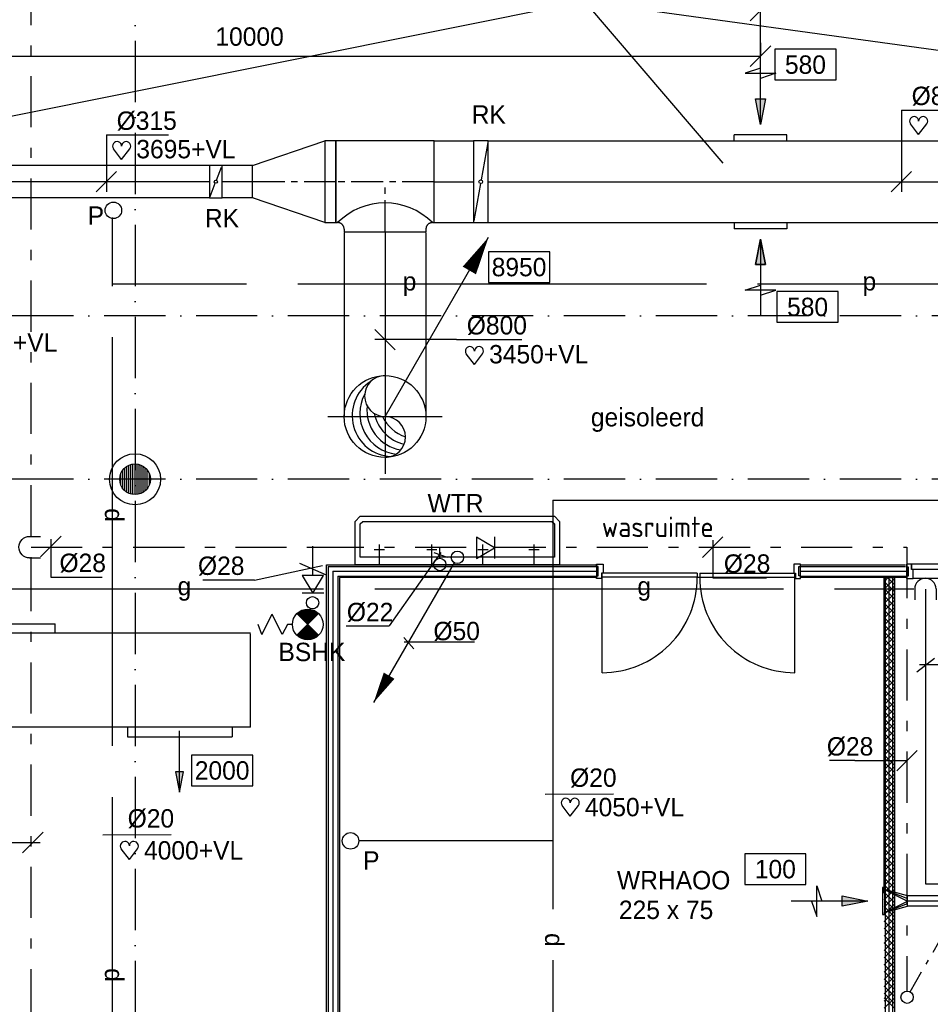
# Model space of a CAD drawing. Extents: x -866131 to -691536, y 173952 to 258052.
# Tile 67 of 160: x -810331 to -801420, y 236885 to 246518. Entities that reach past the tile are written whole.
import ezdxf
from ezdxf.enums import TextEntityAlignment as Align

# ---------------------------------------------------------------- set-up
doc = ezdxf.new("R2010")
doc.units = 0
doc.header["$LTSCALE"] = 100
for name, pattern in [('2322000', [45, 40, -5]), ('2322109', [10, 5, -2, 1, -2]), ('2322134', [45, 40, -5]), ('CENTER2', [11.25, 7.5, -1.25, 1.25, -1.25]), ('CENTER4', [5, 3.125, -0.625, 0.625, -0.625]), ('DASHDOT', [9, 6, -1.5, 0, -1.5]), ('LURETOUR', [6, 4, -2])]:
    doc.linetypes.add(name, pattern=pattern)
doc.layers.get('0').update_dxf_attribs({"linetype": 'CONTINUOUS'})
doc.layers.get('DEFPOINTS').update_dxf_attribs({"linetype": 'CONTINUOUS'})
for name, color, linetype in [('AL$1----_ALGEMEEN', 7, 'CONTINUOUS'), ('AL$1----_MAATVOERING', 7, 'CONTINUOUS'), ('AL$7----_STRAMIEN', 1, 'DASHDOT'), ('AL$8----_HULPKOLOM', 2, 'CONTINUOUS'), ('AL22----_BINNENWAND', 7, 'CONTINUOUS'), ('AL28----_KONSTRUKTIE', 3, 'CONTINUOUS'), ('AL32----_BINNENKOZ', 7, 'CONTINUOUS'), ('AL32----_DRAAIRICHTING', 1, 'CONTINUOUS'), ('AL74----_INRSANITAIR', 7, 'CONTINUOUS'), ('ALL-----_REFLIJNEN', 8, 'CONTINUOUS'), ('ALXAA---_GEWBETON', 12, 'CONTINUOUS'), ('BOUW', 8, 'CONTINUOUS'), ('WL$1----', 4, 'CONTINUOUS'), ('WL524---', 4, 'CONTINUOUS'), ('WL531---', 4, 'CONTINUOUS'), ('WL541---', 4, 'CONTINUOUS'), ('WL570---', 3, 'CONTINUOUS'), ('WL570---_HARTLIJN', 7, 'CONTINUOUS'), ('WL570---_RETOUR', 3, 'CONTINUOUS'), ('WL570---_TOEVOER', 3, 'CONTINUOUS'), ('WM$1----', 1, 'CONTINUOUS'), ('WM531---', 1, 'CONTINUOUS'), ('WM541---', 1, 'CONTINUOUS'), ('WM561---', 1, 'CONTINUOUS'), ('WM570---', 1, 'CONTINUOUS')]:
    doc.layers.add(name, color=color, linetype=linetype)
doc.styles.add('BURO-018', font='BUROFONT.shx', dxfattribs={"height": 180})
doc.styles.get("Standard").update_dxf_attribs({"font": 'ISOCP'})
doc.dimstyles.new('STABICAD', dxfattribs={"dimscale": 100, "dimtxt": 1.8, "dimasz": 0, "dimexe": 0, "dimexo": 2.5, "dimgap": 1.5, "dimtad": 0, "dimzin": 0, "dimtxsty": 'BURO-018', "dimtsz": 1, "dimcen": -3, "dimazin": 3, "dimtfac": 1, "dimtofl": 0, "dimtmove": 0, "dimatfit": 3, "dimtvp": 1.055556, "dimtolj": 1, "dimtzin": 0})

# ---------------------------------------------------------------- blocks, each defined once
blk = doc.blocks.new('LDV2121')
at = {"color": 0, "linetype": 'CONTINUOUS'}
blk.add_line((-0.25, -0.433), (-6.75, -11.691), dxfattribs=at)
blk.add_lwpolyline([(-6.75, -11.691, 0, 1, 0), (-5.5, -9.526, 1, 1, 0)], format="xyseb", dxfattribs=at)
blk.add_circle((0, 0), 0.5, dxfattribs=at)
blk = doc.blocks.new('LDV1109')
at = {"color": 0, "linetype": 'CONTINUOUS'}
for p, q in [((5.875, 10.176), (6.75, 11.691)), ((5.312, 9.202), (5.5, 9.526)), ((4, 6.928), (4.937, 8.552)), ((3.437, 5.954), (3.625, 6.279)), ((2.125, 3.681), (3.062, 5.304)), ((1.562, 2.706), (1.75, 3.031)), ((0.25, 0.433), (1.187, 2.057))]:
    blk.add_line(p, q, dxfattribs=at)
blk.add_lwpolyline([(6.75, 11.691, 0, 1, 0), (5.5, 9.526, 1, 1, 0)], format="xyseb", dxfattribs=at)
blk.add_circle((0, 0), 0.5, dxfattribs=at)
blk = doc.blocks.new('LU-PIJL7')
at = {"color": 0, "linetype": 'CONTINUOUS'}
for p, q in [((0, 0), (-15, 0)), ((-5, -1), (-5, 1)), ((-5, 1), (0, 0)), ((0, 0), (-5, -1))]:
    blk.add_line(p, q, dxfattribs=at)
blk.add_solid([(-5, 1), (-5, -1), (0, 0)], dxfattribs=at)
blk = doc.blocks.new('LU-ORND')
at = {"color": 0, "linetype": 'CONTINUOUS'}
for p, q in [((-3, 1.5), (-3, -1.5)), ((3, 1.5), (-3, 1.5)), ((3, -1.5), (3, 1.5)), ((-3, -1.5), (3, -1.5))]:
    blk.add_line(p, q, dxfattribs=at)
blk = doc.blocks.new('LU-1D-K-13B')
at = {"color": 0, "linetype": 'CONTINUOUS'}
for p, q in [((-0.5, 157.5), (0.5, 157.5)), ((-0.5, -157.5), (0.5, -157.5))]:
    blk.add_line(p, q, dxfattribs=at)
at = {"layer": 'WL570---_HARTLIJN', "linetype": 'CENTER2'}
blk.add_line((-0.5, 0), (0.5, 0), dxfattribs=at)
blk = doc.blocks.new('LU-PIJL6')
at = {"color": 0, "linetype": 'CONTINUOUS'}
for p, q in [((-5, -1.5), (-5, 1.5)), ((-5, 1.5), (-4.5, 0)), ((0, 0), (-7.5, 0)), ((-5.5, 0), (-5, -1.5)), ((-2.5, -0.5), (-2.5, 0.5)), ((-2.5, 0.5), (0, 0)), ((0, 0), (-2.5, -0.5))]:
    blk.add_line(p, q, dxfattribs=at)
blk.add_solid([(-2.5, 0.5), (-2.5, -0.5), (0, 0)], dxfattribs=at)
blk = doc.blocks.new('LU-1D-K-320')
at = {"color": 0, "linetype": 'CONTINUOUS'}
for p, q in [((-0.5, 400), (0.5, 400)), ((-0.5, -400), (0.5, -400))]:
    blk.add_line(p, q, dxfattribs=at)
at = {"layer": 'WL570---_HARTLIJN', "linetype": 'CENTER2'}
blk.add_line((-0.5, 0), (0.5, 0), dxfattribs=at)
blk = doc.blocks.new('LU-2D-VR-E164E1')
at = {"color": 0, "linetype": 'CONTINUOUS'}
for p, q in [((0, 112.5), (0, -112.5)), ((225, 50), (0, 112.5)), ((0, 112.5), (225, 25)), ((0, 112.5), (225, 0)), ((0, -112.5), (225, 0)), ((225, -50), (225, 50)), ((0, -112.5), (225, -25)), ((0, -112.5), (225, -50))]:
    blk.add_line(p, q, dxfattribs=at)
blk = doc.blocks.new('*U127', base_point=(33684.2, 70980.8))
at = {"layer": 'WM570---', "linetype": 'CONTINUOUS'}
for p, q in [((33684.2, 71680.8), (33684.2, 70880.8)), ((33684.2, 71680.8), (34324.2, 71680.8)), ((33584.5, 70881.1), (33783.9, 71080.5))]:
    blk.add_line(p, q, dxfattribs=at)
at = {"layer": 'WM570---', "linetype": 'CONTINUOUS', "style": 'BURO-018'}
blk.add_text('%%c800', height=180, dxfattribs=at).set_placement((33784.2, 71730.8))
blk = doc.blocks.new('*U128', base_point=(28134, 69208.2))
at = {"layer": 'WM570---', "linetype": 'CONTINUOUS'}
for p, q in [((28034.3, 69307.9), (28233.7, 69108.5)), ((28834, 69208.2), (28034, 69208.2)), ((28834, 69208.2), (29473.9, 69208.2))]:
    blk.add_line(p, q, dxfattribs=at)
at = {"layer": 'WM570---', "linetype": 'CONTINUOUS', "style": 'BURO-018'}
blk.add_text('%%c800', height=180, dxfattribs=at).set_placement((28934, 69258.2))
blk = doc.blocks.new('*U129', base_point=(24602.2, 70980.8))
at = {"layer": 'WM570---', "linetype": 'CONTINUOUS'}
for p, q in [((24602.2, 71438.3), (24602.2, 70880.8)), ((24602.2, 71438.3), (25208.7, 71438.3)), ((24502.5, 70881.1), (24702, 71080.5))]:
    blk.add_line(p, q, dxfattribs=at)
at = {"layer": 'WM570---', "linetype": 'CONTINUOUS', "style": 'BURO-018'}
blk.add_text('%%c315', height=180, dxfattribs=at).set_placement((24702.2, 71488.3))
blk = doc.blocks.new('LU-1-KI2')
at = {"color": 0, "linetype": 'CONTINUOUS'}
blk.add_circle((0, 0), 0.5, dxfattribs=at)
for centre, start, end in [((0.098, 0.01), 122.9221, 266.9628), ((0.191, 0.038), 151.6522, 263.7819), ((0.278, 0.084), 174.6069, 260.2716), ((0.354, 0.146), 192.3501, 256.1233), ((0.416, 0.222), 206.1028, 250.6419)]:
    blk.add_arc(centre, 0.5, start, end, dxfattribs=at)
at = {"layer": 'WL570---_HARTLIJN', "linetype": 'CENTER4'}
for p, q in [((0, 0.7), (0, -0.7)), ((-0.7, 0), (0.7, 0))]:
    blk.add_line(p, q, dxfattribs=at)
at = {"layer": 'WL570---_HARTLIJN', "color": 0, "linetype": 'CONTINUOUS'}
for centre, start, end in [((0, 0.25), 90, 270), ((0, -0.25), 270, 90)]:
    blk.add_arc(centre, 0.25, start, end, dxfattribs=at)
blk = doc.blocks.new('LU-1D-T-5A-3203205-Q2')
at = {"color": 0, "linetype": 'CONTINUOUS'}
for p, q in [((-400, 464), (-400, 493.1)), ((-400, 493.1), (400, 493.1)), ((400, 464), (400, 493.1)), ((-464, 400), (-480.1, 400)), ((-480.1, 400), (-480.1, -400)), ((480.1, 400), (464, 400)), ((480.1, -400), (480.1, 400)), ((-480.1, -400), (480.1, -400))]:
    blk.add_line(p, q, dxfattribs=at)
at = {"color": 0, "linetype": 'CONTINUOUS', "flags": 128}
for points in [[(-464, 400, 0.02182), (-457, 400.3, 0.037214), (-452.9, 401, 0.006436), (-444.5, 403.1, 0.02182), (-442.1, 403.9, 0.02182), (-437, 406, 0.02182), (-432, 408.6, 0.02182), (-427.3, 411.6, 0.02182), (-422.9, 415, 0.02182), (-418.7, 418.7, 0.02182), (-415, 422.9, 0.02182), (-411.6, 427.3, 0.02182), (-408.6, 432, 0.02182), (-406, 437, 0.02182), (-403.9, 442.1, 0.02182), (-403.1, 444.5, 0.006436), (-401, 452.9, 0.037214), (-400.3, 457, 0.02182), (-400, 464)], [(400, 464, 0.02182), (400.3, 457, 0.037214), (401, 452.9, 0.006436), (403.1, 444.5, 0.02182), (403.9, 442.1, 0.02182), (406, 437, 0.02182), (408.6, 432, 0.02182), (411.6, 427.3, 0.02182), (415, 422.9, 0.02182), (418.7, 418.7, 0.02182), (422.9, 415, 0.02182), (427.3, 411.6, 0.02182), (432, 408.6, 0.02182), (437, 406, 0.02182), (442.1, 403.9, 0.02182), (444.5, 403.1, 0.006436), (452.9, 401, 0.037214), (457, 400.3, 0.02182), (464, 400)]]:
    blk.add_lwpolyline(points, format="xyb", dxfattribs=at)
at = {"color": 0, "linetype": 'CONTINUOUS'}
blk.add_arc((0, 864), 656.2, 225, 315, dxfattribs=at)
at = {"layer": 'WL570---_HARTLIJN', "linetype": 'CENTER4'}
for p, q in [((0, 493.1), (0, 0)), ((-480.1, 0), (480.1, 0))]:
    blk.add_line(p, q, dxfattribs=at)
blk = doc.blocks.new('LU-1D-VCH-32013B2C36E')
at = {"color": 0, "linetype": 'CONTINUOUS'}
for p, q in [((110, 400), (0, 400)), ((0, 400), (0, -400)), ((110, 400), (817.3107, 157.5)), ((110, -400), (110, 400)), ((817.3107, 157.5), (817.3107, -157.5)), ((817.3107, -157.5), (110, -400)), ((0, -400), (110, -400))]:
    blk.add_line(p, q, dxfattribs=at)
at = {"layer": 'WL570---_HARTLIJN', "linetype": 'CENTER4'}
blk.add_line((0, 0), (817.3107, 0), dxfattribs=at)
blk = doc.blocks.new('HART')
at = {"color": 1}
for q in [(-28.1, 39.5), (51.4, 39.5)]:
    blk.add_line((11.6, -12.9), q, dxfattribs=at)
for centre, start, end in [((-10.5, 52.8), 0, 217.1867), ((33.8, 52.8), 322.8133, 180)]:
    blk.add_arc(centre, 22.1, start, end, dxfattribs=at)
blk = doc.blocks.new('LU-PIJL1')
at = {"color": 0, "linetype": 'CONTINUOUS'}
blk.add_line((0, 0), (10.125, 17.537), dxfattribs=at)
blk.add_lwpolyline([(10.125, 17.537, 0, 1.5, 0), (8.25, 14.289, 1.5, 1.5, 0)], format="xyseb", dxfattribs=at)
blk = doc.blocks.new('3048311')
at = {"color": 0, "linetype": 'CONTINUOUS'}
for p, q in [((-2.5, 1.5), (0, 0)), ((-2.5, -1.5), (-2.5, 1.5)), ((0, -1.5), (0, 1.5)), ((0, 0), (-2.5, -1.5))]:
    blk.add_line(p, q, dxfattribs=at)
at = {"color": 0, "linetype": 'CONTINUOUS', "style": 'BURO-018', "flags": 1}
blk.add_attdef('CV_MATCODE', (0, 0), '', height=1.8, dxfattribs=at)
blk = doc.blocks.new('LU-1D-KL1-32090')
at = {"color": 0, "linetype": 'CONTINUOUS'}
for p, q in [((-72, 400), (-72, -400)), ((72, 400), (-72, 400)), ((72, -400), (72, 400)), ((68.8, 382.3), (3.2, 17.7)), ((-3.2, -17.7), (-68.8, -382.3)), ((-72, -400), (72, -400))]:
    blk.add_line(p, q, dxfattribs=at)
blk.add_circle((0, 0), 18, dxfattribs=at)
blk = doc.blocks.new('LU-1D-KL1-13B7A')
at = {"color": 0, "linetype": 'CONTINUOUS'}
for p, q in [((-61, 157.5), (-61, -157.5)), ((61, 157.5), (-61, 157.5)), ((55.5, 143.3), (5.5, 14.2)), ((61, -157.5), (61, 157.5)), ((-5.5, -14.2), (-55.5, -143.3)), ((-61, -157.5), (61, -157.5))]:
    blk.add_line(p, q, dxfattribs=at)
blk.add_circle((0, 0), 15.2, dxfattribs=at)
blk = doc.blocks.new('LU-1D-K-64')
at = {"color": 0, "linetype": 'CONTINUOUS'}
for p, q in [((-0.5, 50), (0.5, 50)), ((-0.5, -50), (0.5, -50))]:
    blk.add_line(p, q, dxfattribs=at)
at = {"layer": 'WL570---_HARTLIJN', "linetype": 'CENTER2'}
blk.add_line((-0.5, 0), (0.5, 0), dxfattribs=at)
blk = doc.blocks.new('*D336')
at = {"color": 0, "linetype": 'BYBLOCK'}
for p, q in [((29912.4, 72297.2), (30112.4, 72497.2)), ((39912.4, 72297.2), (40112.4, 72497.2)), ((30012.4, 71630.8), (30012.4, 72397.2)), ((30012.4, 72397.2), (40012.4, 72397.2)), ((40012.4, 71468.1), (40012.4, 72397.2))]:
    blk.add_line(p, q, dxfattribs=at)
at = {"layer": 'DEFPOINTS', "color": 0, "linetype": 'BYBLOCK'}
for p in [(40012.4, 72397.2), (30012.4, 71380.8), (40012.4, 71218.1)]:
    blk.add_point(p, dxfattribs=at)
at = {"color": 0, "linetype": 'BYBLOCK', "insert": (35012.4, 72587.3), "char_height": 180, "attachment_point": 5, "style": 'BURO-018'}
blk.add_mtext('\\A1;10000', dxfattribs=at)
blk = doc.blocks.new('*D337')
at = {"color": 0, "linetype": 'BYBLOCK'}
for p, q in [((-813181.4, 246061.4), (-812981.4, 246261.4)), ((-803181.4, 246061.4), (-802981.4, 246261.4)), ((-803081.4, 246291.8), (-803081.4, 246161.4)), ((-813081.4, 246205.4), (-813081.4, 246161.4)), ((-813081.4, 246161.4), (-803081.4, 246161.4))]:
    blk.add_line(p, q, dxfattribs=at)
at = {"layer": 'DEFPOINTS', "color": 0, "linetype": 'BYBLOCK'}
for p in [(-803081.4, 246161.4), (-803081.4, 246041.8), (-813081.4, 245955.4)]:
    blk.add_point(p, dxfattribs=at)
at = {"color": 0, "linetype": 'BYBLOCK', "insert": (-808081.4, 246351.5), "char_height": 180, "attachment_point": 5, "style": 'BURO-018'}
blk.add_mtext('\\A1;10000', dxfattribs=at)
blk = doc.blocks.new('LDS')
at = {"color": 0, "linetype": 'CONTINUOUS'}
for p, q in [((0, 1), (1, 1)), ((0, -1), (1, -1))]:
    blk.add_line(p, q, dxfattribs=at)
blk.add_arc((0, 0), 1, 90, 270, dxfattribs=at)
blk = doc.blocks.new('LU-2D-K-398')
at = {"color": 0, "linetype": 'CONTINUOUS'}
for p, q in [((-0.5, 460), (0.5, 460)), ((-0.5, -460), (0.5, -460))]:
    blk.add_line(p, q, dxfattribs=at)
blk = doc.blocks.new('2322000-3')
at = {"layer": 'WM$1----', "color": 0, "style": 'BURO-018'}
for p in [(-806516.3, 243930.7), (-802016.3, 243930.7)]:
    blk.add_text('p', height=180, dxfattribs=at).set_placement(p, align=Align.MIDDLE)
for p in [(-809422.1, 241671.5), (-805114.1, 237514.8), (-809422.1, 237171.5)]:
    blk.add_text('p', height=180, rotation=90, dxfattribs=at).set_placement(p, align=Align.MIDDLE)
blk = doc.blocks.new('2322134-1')
at = {"layer": 'WM541---', "color": 0, "style": 'BURO-018'}
for p in [(-808719.3, 240949), (-804219.3, 240949)]:
    blk.add_text('g', height=180, rotation=360, dxfattribs=at).set_placement(p, align=Align.MIDDLE)

msp = doc.modelspace()

# ---------------------------------------------------------------- linework, layer by layer
at = {"color": 1, "linetype": 'CONTINUOUS'}
for p, q in [((-809926.696, 241464.181), (-810126.696, 241264.181)), ((-803449.297, 241456.983), (-803649.297, 241256.983)), ((-808031.869, 241035.566), (-807368.937, 241178.842)), ((-807591.628, 241199.063), (-807332.488, 241085.721)), ((-810026.696, 241063.861), (-809525.064, 241063.861)), ((-808031.869, 241035.566), (-808538.083, 241035.566)), ((-803549.297, 241056.598), (-803023.414, 241056.598)), ((-810102.355, 238567.266), (-810302.355, 238367.266)), ((-811005.71, 238467.266), (-810132.062, 238467.266))]:
    msp.add_line(p, q, dxfattribs=at)
at = {"color": 2, "linetype": 'CONTINUOUS'}
for p, q in [((-807962.151, 240501.231), (-807862.151, 240701.231)), ((-807762.151, 240501.231), (-807862.151, 240701.231)), ((-807406.085, 240707.297), (-807618.218, 240495.165)), ((-807406.085, 240495.165), (-807618.218, 240707.297)), ((-807962.151, 240501.231), (-807996.012, 240601.231)), ((-807712.151, 240601.231), (-807762.151, 240501.231)), ((-807662.151, 240601.231), (-807712.151, 240601.231))]:
    msp.add_line(p, q, dxfattribs=at)
at = {"color": 2, "linetype": 'CONTINUOUS', "const_width": 150}
for points in [[(-807565.184, 240654.264, -0.41421356), (-807459.118, 240654.264, -1)], [(-807565.184, 240548.198, 0.41421356), (-807459.118, 240548.198, 1)]]:
    msp.add_lwpolyline(points, format="xyb", dxfattribs=at)
at = {"color": 2, "linetype": 'CONTINUOUS'}
for centre, radius in [((-806220.377, 241187.842), 60.75), ((-807465.09, 240813.477), 60.75), ((-807512.151, 240601.231), 150)]:
    msp.add_circle(centre, radius, dxfattribs=at)
at = {"layer": 'AL$1----_ALGEMEEN', "color": 8}
for p, q in [((-801871.826, 241017.648), (-801830.608, 241058.866)), ((-801871.826, 240946.938), (-801771.826, 241046.938)), ((-801871.826, 241022.662), (-801771.826, 240922.662)), ((-801837.32, 241058.866), (-801771.826, 240993.373)), ((-801871.826, 240876.227), (-801771.826, 240976.227)), ((-801871.826, 240951.951), (-801771.826, 240851.951)), ((-801871.826, 240805.516), (-801771.826, 240905.516)), ((-801871.826, 240881.241), (-801771.826, 240781.241)), ((-801871.826, 240734.806), (-801771.826, 240834.806)), ((-801871.826, 240810.53), (-801771.826, 240710.53)), ((-801871.826, 240664.095), (-801771.826, 240764.095)), ((-801871.826, 240739.819), (-801771.826, 240639.819)), ((-801871.826, 240593.384), (-801771.826, 240693.384)), ((-801871.826, 240669.109), (-801771.826, 240569.109)), ((-801871.826, 240522.674), (-801771.826, 240622.674)), ((-801871.826, 240598.398), (-801771.826, 240498.398)), ((-801871.826, 240451.963), (-801771.826, 240551.963)), ((-801871.826, 240527.687), (-801771.826, 240427.687)), ((-801871.826, 240381.252), (-801771.826, 240481.252)), ((-801871.826, 240456.977), (-801771.826, 240356.977)), ((-801871.826, 240310.542), (-801771.826, 240410.542)), ((-801871.826, 240386.266), (-801771.826, 240286.266)), ((-801871.826, 240239.831), (-801771.826, 240339.831)), ((-801871.826, 240315.555), (-801771.826, 240215.555)), ((-801871.826, 240169.12), (-801771.826, 240269.12)), ((-801871.826, 240244.844), (-801771.826, 240144.844)), ((-801871.826, 240098.41), (-801771.826, 240198.41)), ((-801871.826, 240174.134), (-801771.826, 240074.134)), ((-801871.826, 240027.699), (-801771.826, 240127.699)), ((-801871.826, 240103.423), (-801771.826, 240003.423)), ((-801871.826, 239956.988), (-801771.826, 240056.988)), ((-801871.826, 240032.712), (-801771.826, 239932.712)), ((-801871.826, 239886.278), (-801771.826, 239986.278)), ((-801871.826, 239962.002), (-801771.826, 239862.002)), ((-801871.826, 239815.567), (-801771.826, 239915.567)), ((-801871.826, 239891.291), (-801771.826, 239791.291)), ((-801871.826, 239744.856), (-801771.826, 239844.856)), ((-801871.826, 239820.58), (-801771.826, 239720.58)), ((-801871.826, 239674.146), (-801771.826, 239774.146)), ((-801871.826, 239749.87), (-801771.826, 239649.87)), ((-801871.826, 239603.435), (-801771.826, 239703.435)), ((-801871.826, 239679.159), (-801771.826, 239579.159)), ((-801871.826, 239532.724), (-801771.826, 239632.724)), ((-801871.826, 239608.448), (-801771.826, 239508.448)), ((-801871.826, 239462.014), (-801771.826, 239562.014)), ((-801871.826, 239537.738), (-801771.826, 239437.738)), ((-801871.826, 239391.303), (-801771.826, 239491.303)), ((-801871.826, 239467.027), (-801771.826, 239367.027)), ((-801871.826, 239320.592), (-801771.826, 239420.592)), ((-801871.826, 239396.316), (-801771.826, 239296.316)), ((-801871.826, 239249.881), (-801771.826, 239349.881)), ((-801871.826, 239325.606), (-801771.826, 239225.606)), ((-801871.826, 239179.171), (-801771.826, 239279.171)), ((-801871.826, 239254.895), (-801771.826, 239154.895)), ((-801871.826, 239108.46), (-801771.826, 239208.46)), ((-801871.826, 239184.184), (-801771.826, 239084.184)), ((-801871.826, 239037.749), (-801771.826, 239137.749)), ((-801871.826, 239113.474), (-801771.826, 239013.474)), ((-801871.826, 238967.039), (-801771.826, 239067.039)), ((-801871.826, 239042.763), (-801771.826, 238942.763)), ((-801871.826, 238896.328), (-801771.826, 238996.328)), ((-801871.826, 238972.052), (-801771.826, 238872.052)), ((-801871.826, 238825.617), (-801771.826, 238925.617)), ((-801871.826, 238901.342), (-801771.826, 238801.342)), ((-801871.826, 238754.907), (-801771.826, 238854.907)), ((-801871.826, 238830.631), (-801771.826, 238730.631)), ((-801871.826, 238684.196), (-801771.826, 238784.196)), ((-801871.826, 238759.92), (-801771.826, 238659.92)), ((-801871.826, 238613.485), (-801771.826, 238713.485)), ((-801871.826, 238689.21), (-801771.826, 238589.21)), ((-801871.826, 238542.775), (-801771.826, 238642.775)), ((-801871.826, 238618.499), (-801771.826, 238518.499)), ((-801871.826, 238472.064), (-801771.826, 238572.064)), ((-801871.826, 238547.788), (-801771.826, 238447.788)), ((-801871.826, 238401.353), (-801771.826, 238501.353)), ((-801871.826, 238477.078), (-801771.826, 238377.078)), ((-801871.826, 238330.643), (-801771.826, 238430.643)), ((-801871.826, 238406.367), (-801771.826, 238306.367)), ((-801871.826, 238259.932), (-801771.826, 238359.932)), ((-801871.826, 238335.656), (-801771.826, 238235.656)), ((-801871.826, 238189.221), (-801771.826, 238289.221)), ((-801871.826, 238264.945), (-801771.826, 238164.945)), ((-801871.826, 238118.511), (-801771.826, 238218.511)), ((-801871.826, 238194.235), (-801771.826, 238094.235)), ((-801871.826, 238047.8), (-801771.826, 238147.8)), ((-801871.826, 238123.524), (-801771.826, 238023.524)), ((-801871.826, 238123.524), (-801771.826, 238023.524)), ((-801871.826, 237977.089), (-801771.826, 238077.089)), ((-801871.826, 237977.089), (-801771.826, 238077.089)), ((-801871.826, 238052.813), (-801789.763, 237970.75)), ((-801871.826, 238052.813), (-801771.826, 237952.813)), ((-801871.826, 237906.379), (-801771.826, 238006.379)), ((-801871.826, 237982.103), (-801771.826, 237882.103)), ((-801871.826, 237835.668), (-801771.826, 237935.668)), ((-801871.826, 237911.392), (-801771.826, 237811.392)), ((-801871.826, 237764.957), (-801771.826, 237864.957)), ((-801871.826, 237840.681), (-801771.826, 237740.681)), ((-801871.826, 237694.247), (-801771.826, 237794.247)), ((-801871.826, 237769.971), (-801771.826, 237669.971)), ((-801871.826, 237623.536), (-801771.826, 237723.536)), ((-801871.826, 237699.26), (-801771.826, 237599.26)), ((-801871.826, 237552.825), (-801771.826, 237652.825)), ((-801871.826, 237628.549), (-801771.826, 237528.549)), ((-801871.826, 237482.115), (-801771.826, 237582.115)), ((-801871.826, 237557.839), (-801771.826, 237457.839)), ((-801871.826, 237411.404), (-801771.826, 237511.404)), ((-801871.826, 237487.128), (-801771.826, 237387.128)), ((-801871.826, 237340.693), (-801771.826, 237440.693)), ((-801871.826, 237416.417), (-801771.826, 237316.417)), ((-801871.826, 237269.982), (-801771.826, 237369.982)), ((-801871.826, 237345.707), (-801771.826, 237245.707)), ((-801871.826, 237199.272), (-801771.826, 237299.272)), ((-801871.826, 237274.996), (-801771.826, 237174.996)), ((-801871.826, 237128.561), (-801771.826, 237228.561)), ((-801871.826, 237204.285), (-801771.826, 237104.285)), ((-801871.826, 237057.85), (-801771.826, 237157.85)), ((-801871.826, 237133.575), (-801771.826, 237033.575)), ((-801871.826, 236987.14), (-801771.826, 237087.14)), ((-801871.826, 237062.864), (-801789.763, 236980.801)), ((-801871.826, 237062.864), (-801771.826, 236962.864)), ((-801871.826, 236916.429), (-801771.826, 237016.429)), ((-801871.826, 236992.153), (-801771.826, 236892.153)), ((-801871.826, 236845.718), (-801771.826, 236945.718))]:
    msp.add_line(p, q, dxfattribs=at)
at = {"layer": 'AL$1----_MAATVOERING', "color": 8}
msp.add_line((-807327.826, 225021.635), (-807327.826, 239056.366), dxfattribs=at)
at = {"layer": 'AL$7----_STRAMIEN', "color": 1}
for points in [[(-809202.826, 252610.366), (-809202.826, 213821.228)], [(-780102.826, 243621.228), (-816949.104, 243621.228)], [(-780102.826, 242021.228), (-818674.997, 242021.228)]]:
    msp.add_lwpolyline(points, dxfattribs=at)
at = {"layer": 'AL$8----_HULPKOLOM', "color": 8}
msp.add_circle((-809202.65, 242021.228), 250, dxfattribs=at)
at = {"layer": 'AL22----_BINNENWAND', "color": 8}
for p, q in [((-807327.826, 233756.635), (-807327.826, 241183.866)), ((-807327.826, 241183.866), (-807202.826, 241183.866)), ((-807327.826, 241183.866), (-804686.826, 241183.866)), ((-804686.826, 241183.866), (-804686.826, 241058.866)), ((-802689.826, 241183.866), (-801661.34, 241183.866)), ((-802689.826, 241058.866), (-802689.826, 241183.866)), ((-801653.826, 241183.866), (-801653.826, 241058.866)), ((-807202.826, 241058.866), (-807202.826, 234067.726)), ((-804686.826, 241058.866), (-807202.826, 241058.866)), ((-801655.431, 241058.866), (-802689.826, 241058.866)), ((-801871.826, 237970.75), (-801871.826, 241058.866)), ((-801871.826, 241058.866), (-801771.826, 241058.866)), ((-801771.826, 241058.866), (-801771.826, 237970.75)), ((-801771.826, 241052.717), (-801771.826, 234049.259)), ((-801871.826, 236947.611), (-801771.826, 236848.48))]:
    msp.add_line(p, q, dxfattribs=at)
at = {"layer": 'AL22----_BINNENWAND', "color": 8, "linetype": 'CONTINUOUS'}
for p, q in [((-807312.826, 241168.866), (-807312.826, 234056.613)), ((-807312.826, 241168.866), (-804686.826, 241168.866)), ((-802689.826, 241168.866), (-801661.34, 241168.866)), ((-807217.826, 241073.866), (-807217.826, 234046.396)), ((-807217.826, 241073.866), (-804686.826, 241073.866)), ((-802689.826, 241073.866), (-801658.385, 241073.866)), ((-801856.826, 234052.307), (-801856.826, 241052.717)), ((-801786.826, 234049.259), (-801786.826, 241052.717))]:
    msp.add_line(p, q, dxfattribs=at)
at = {"layer": 'AL28----_KONSTRUKTIE', "color": 8}
msp.add_circle((-809202.65, 242021.228), 150, dxfattribs=at)
at = {"layer": 'AL32----_BINNENKOZ', "color": 8}
for p, q in [((-804686.826, 241168.866), (-804686.826, 241190.866)), ((-804686.826, 241190.866), (-804619.826, 241190.866)), ((-804670.826, 241168.866), (-804686.826, 241168.866)), ((-804670.826, 241076.866), (-804670.826, 241168.866)), ((-804619.826, 241190.866), (-804619.826, 241102.866)), ((-802689.826, 241190.866), (-802756.826, 241190.866)), ((-802756.826, 241190.866), (-802756.826, 241102.866)), ((-802705.826, 241076.866), (-802705.826, 241168.866)), ((-802705.826, 241168.866), (-802689.826, 241168.866)), ((-802689.826, 241168.866), (-802689.826, 241190.866)), ((-801653.826, 241190.866), (-801653.826, 241165.866)), ((-801603.826, 241190.866), (-801653.826, 241190.866)), ((-801653.826, 241165.866), (-801637.826, 241165.866)), ((-801637.826, 241165.866), (-801637.826, 241073.866)), ((-801603.826, 241190.866), (-801603.826, 241139.866)), ((-801603.826, 241139.866), (-801603.826, 241190.866)), ((-800669.326, 241190.866), (-801603.826, 241190.866)), ((-801586.826, 241139.866), (-801603.826, 241139.866)), ((-801586.826, 241051.866), (-801586.826, 241139.866)), ((-800686.326, 241139.866), (-801586.826, 241139.866)), ((-804686.826, 241051.866), (-804686.826, 241076.866)), ((-804686.826, 241076.866), (-804670.826, 241076.866)), ((-804636.826, 241051.866), (-804686.826, 241051.866)), ((-804619.826, 241102.866), (-804636.826, 241102.866)), ((-804636.826, 241102.866), (-804636.826, 241051.866)), ((-803700.826, 241102.866), (-804630.826, 241102.866)), ((-804630.826, 241062.866), (-804630.826, 241102.866)), ((-803700.826, 241062.866), (-804630.826, 241062.866)), ((-803700.826, 241102.866), (-803700.826, 241062.866)), ((-803700.826, 241062.866), (-803675.826, 241062.866)), ((-803675.826, 241102.866), (-803675.826, 241062.866)), ((-803675.826, 241102.866), (-802745.826, 241102.866)), ((-803675.826, 241062.866), (-802745.826, 241062.866)), ((-802756.826, 241102.866), (-802739.826, 241102.866)), ((-802745.826, 241062.866), (-802745.826, 241102.866)), ((-802739.826, 241102.866), (-802739.826, 241051.866)), ((-802739.826, 241051.866), (-802689.826, 241051.866)), ((-802689.826, 241076.866), (-802705.826, 241076.866)), ((-802689.826, 241051.866), (-802689.826, 241076.866)), ((-801637.826, 241073.866), (-801653.826, 241073.866)), ((-801653.826, 241073.866), (-801653.826, 241051.866)), ((-801653.826, 241051.866), (-801586.826, 241051.866)), ((-800686.326, 241051.866), (-801586.825, 241051.866))]:
    msp.add_line(p, q, dxfattribs=at)
at = {"layer": 'AL32----_DRAAIRICHTING', "color": 8}
for p, q in [((-804630.826, 240128.866), (-804630.826, 241062.866)), ((-802745.826, 240128.866), (-802745.826, 241062.866))]:
    msp.add_line(p, q, dxfattribs=at)
for centre, start, end in [((-804631.413, 241059.459), 270.0361325, 0.2097718), ((-802745.239, 241059.459), 179.7902282, 269.9638675)]:
    msp.add_arc(centre, 930.593, start, end, dxfattribs=at)
at = {"layer": 'AL74----_INRSANITAIR', "color": 8, "linetype": 'CONTINUOUS'}
for p, q in [((-807047.826, 241608.866), (-806997.826, 241658.866)), ((-807047.826, 241483.866), (-807047.826, 241608.866)), ((-806997.826, 241658.866), (-805097.826, 241658.866)), ((-806997.826, 241583.866), (-806972.826, 241608.866)), ((-806972.826, 241608.866), (-805122.826, 241608.866)), ((-805122.826, 241608.866), (-805097.826, 241583.866)), ((-805097.826, 241658.866), (-805047.826, 241608.866)), ((-805047.826, 241608.866), (-805047.826, 241483.866)), ((-806997.826, 241483.866), (-806997.826, 241583.866)), ((-805097.826, 241583.866), (-805097.826, 241483.866)), ((-807047.826, 241183.866), (-807047.826, 241483.866)), ((-806997.826, 241258.866), (-806997.826, 241483.866)), ((-805097.826, 241483.866), (-805097.826, 241258.866)), ((-805047.826, 241483.866), (-805047.826, 241183.866)), ((-805097.826, 241258.866), (-806997.826, 241258.866)), ((-805047.826, 241183.866), (-807047.826, 241183.866))]:
    msp.add_line(p, q, dxfattribs=at)
for points in [[(-806861.152, 241333.866), (-806761.152, 241333.866)], [(-806811.152, 241183.866), (-806811.152, 241383.866)], [(-806347.852, 241333.866), (-806247.852, 241333.866)], [(-806297.852, 241183.866), (-806297.852, 241383.866)], [(-805847.852, 241333.866), (-805747.852, 241333.866)], [(-805797.852, 241183.866), (-805797.852, 241383.866)], [(-805347.852, 241333.866), (-805247.852, 241333.866)], [(-805297.852, 241183.866), (-805297.852, 241383.866)]]:
    msp.add_lwpolyline(points, dxfattribs=at)
at = {"layer": 'ALL-----_REFLIJNEN', "color": 8, "linetype": 'CONTINUOUS'}
for p, q in [((-807265.326, 241121.366), (-807265.326, 234053.182)), ((-807265.326, 241121.366), (-804686.826, 241121.366)), ((-802689.826, 241121.366), (-801655.431, 241121.366)), ((-801821.826, 237970.75), (-801821.826, 241058.866)), ((-801821.826, 234053.83), (-801821.826, 241052.717))]:
    msp.add_line(p, q, dxfattribs=at)
at = {"layer": 'ALXAA---_GEWBETON', "color": 8}
for p, q in [((-809322.65, 241931.228), (-809322.65, 242111.228)), ((-809302.65, 241909.424), (-809302.65, 242133.031)), ((-809282.65, 241894.342), (-809282.65, 242148.113)), ((-809262.65, 241883.75), (-809262.65, 242158.705)), ((-809242.65, 241876.659), (-809242.65, 242165.796)), ((-809222.65, 241872.567), (-809222.65, 242169.888)), ((-809202.65, 241871.228), (-809202.65, 242171.228)), ((-809182.65, 241872.567), (-809182.65, 242169.888)), ((-809162.65, 241876.659), (-809162.65, 242165.796)), ((-809142.65, 241883.75), (-809142.65, 242158.705)), ((-809122.65, 241894.342), (-809122.65, 242148.113)), ((-809102.65, 241909.424), (-809102.65, 242133.031)), ((-809082.65, 241931.228), (-809082.65, 242111.228)), ((-809342.65, 241967.376), (-809342.65, 242075.079)), ((-809062.65, 241967.376), (-809062.65, 242075.079))]:
    msp.add_line(p, q, dxfattribs=at)
at = {"layer": 'WL$1----', "linetype": '2322000'}
for p, q in [((-809422.121, 243930.707), (-809422.121, 244581.299)), ((-809422.121, 234912.345), (-809422.121, 243930.707)), ((-794610.473, 243930.707), (-809422.121, 243930.707)), ((-805114.059, 241816.329), (-805114.059, 233213.245)), ((-805114.059, 241816.329), (-800635.954, 241816.329)), ((-805114.059, 238483.676), (-807016.889, 238483.676))]:
    msp.add_line(p, q, dxfattribs=at)
at = {"layer": 'WL$1----'}
for centre in [(-809414.197, 244652.279), (-807093.86, 238483.319)]:
    msp.add_circle(centre, 80.756, dxfattribs=at)
at = {"layer": 'WL531---', "linetype": '2322109'}
for p, q in [((-810219.706, 241465.285), (-810219.706, 249634.828)), ((-810219.706, 241356.983), (-807462.058, 241356.983)), ((-807462.058, 241081.194), (-807462.058, 241365.608)), ((-807462.058, 241356.983), (-805860.622, 241356.983)), ((-806220.359, 241241.708), (-806220.359, 241356.983)), ((-805683.521, 241356.983), (-801648.746, 241356.983)), ((-801648.746, 241356.983), (-801648.746, 237016.824)), ((-810219.706, 241202.067), (-810219.706, 241260.941)), ((-810219.706, 241141.566), (-810219.706, 241250.741)), ((-810219.706, 234729.874), (-810219.706, 241202.067))]:
    msp.add_line(p, q, dxfattribs=at)
at = {"layer": 'WL531---', "color": 1}
for p, q in [((-806208.553, 241306.608), (-806715.162, 240588.555)), ((-806279.393, 241306.608), (-806149.519, 241259.408)), ((-807136.633, 240588.555), (-806715.162, 240588.555))]:
    msp.add_line(p, q, dxfattribs=at)
at = {"layer": 'WL541---', "linetype": '2322134'}
for p, q in [((-815856.702, 240948.978), (-801581.86, 240948.978)), ((-801465.592, 240945.5), (-801465.592, 238064.471)), ((-801465.592, 238064.471), (-782705.573, 238064.471))]:
    msp.add_line(p, q, dxfattribs=at)
at = {"layer": 'WL570---'}
msp.add_line((-808071.768, 239594.763), (-808071.768, 240510.701), dxfattribs=at)
at = {"layer": 'WL570---_HARTLIJN', "color": 1, "linetype": 'CONTINUOUS'}
for p, q in [((-806571.84, 240474.344), (-806472.654, 240362.814)), ((-805879.452, 240426.332), (-806568.975, 240426.332)), ((-801526.588, 240208.843), (-800559.731, 240211.679))]:
    msp.add_line(p, q, dxfattribs=at)
at = {"layer": 'WL570---_RETOUR'}
for p, q in [((-801866.998, 238027.082), (-801886.998, 238027.082)), ((-801886.998, 238027.082), (-801886.998, 237762.082)), ((-801866.998, 238007.082), (-801866.998, 238027.082)), ((-801886.998, 237762.082), (-801866.998, 237762.082)), ((-801866.998, 237762.082), (-801866.998, 237782.082))]:
    msp.add_line(p, q, dxfattribs=at)
at = {"layer": 'WM531---'}
for p, q in [((-810026.696, 241434.068), (-810026.696, 241063.861)), ((-803549.297, 241426.87), (-803549.297, 241056.598))]:
    msp.add_line(p, q, dxfattribs=at)
at = {"layer": 'WM561---'}
for p, q in [((-801548.746, 239368.441), (-801748.746, 239168.441)), ((-802157.911, 239268.441), (-802407.911, 239268.441)), ((-802157.911, 239268.441), (-801651.698, 239268.441))]:
    msp.add_line(p, q, dxfattribs=at)
at = {"layer": 'WM570---'}
for p, q in [((-804802.521, 246697.457), (-813079.329, 245038.315)), ((-804802.521, 246697.457), (-803449.15, 245114.924)), ((-804802.521, 246697.457), (-795331.662, 245388.116)), ((-801551.715, 240138.308), (-801380.158, 240270.21)), ((-805188.001, 238941.83), (-804520.057, 238942.88)), ((-809517.985, 238543.483), (-808850.041, 238544.532))]:
    msp.add_line(p, q, dxfattribs=at)
at = {"layer": 'WM570---', "color": 3}
for p, q in [((-803338.883, 245332.514), (-803338.883, 245392.322)), ((-802823.883, 245392.322), (-803338.883, 245392.322)), ((-802823.883, 245332.514), (-802823.883, 245392.322)), ((-803338.883, 244532.514), (-803338.883, 244472.705)), ((-802823.883, 244532.514), (-802823.883, 244472.705)), ((-802823.883, 244472.705), (-803338.883, 244472.705)), ((-811008.071, 240607.225), (-809983.071, 240607.225)), ((-809983.071, 240519.334), (-809983.071, 240607.225)), ((-809277.509, 239590.193), (-809277.509, 239502.301)), ((-808252.509, 239590.193), (-808252.509, 239502.301)), ((-809277.509, 239502.301), (-808252.509, 239502.301))]:
    msp.add_line(p, q, dxfattribs=at)

# ---------------------------------------------------------------- block references
at = {"layer": 'WL$1----', "color": 2, "xscale": -105, "yscale": 105, "zscale": 105, "rotation": 180}
msp.add_blockref('LDS', (-810233.92, 241357.247), dxfattribs=at)
at = {"layer": 'WL524---', "color": 2, "xscale": 121.5, "yscale": 121.5, "zscale": 121.5}
msp.add_blockref('LDV2121', (-806047.826, 241257.259), dxfattribs=at)
at = {"layer": 'WL531---', "color": 2, "xscale": -70, "yscale": 70, "zscale": 70}
for p, rotation in [((-805685.217, 241351.79), 180.1799999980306), ((-807461.508, 240906.195), 90.17999999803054)]:
    msp.add_blockref('3048311', p, dxfattribs=dict(at, rotation=rotation))
at = {"layer": 'WL531---', "color": 2, "xscale": 120, "yscale": 120, "zscale": 120}
msp.add_blockref('LDV1109', (-801647.028, 236954.109), dxfattribs=at)
at = {"layer": 'WL541---', "color": 2, "xscale": 105, "yscale": 105, "zscale": 105, "rotation": 270}
msp.add_blockref('LDS', (-801467.772, 240947.934), dxfattribs=at)
at = {"layer": 'WL570---_RETOUR', "xscale": 100, "yscale": 100, "zscale": 100}
for p, rotation in [((-803081.383, 245493.22), 270), ((-803081.383, 244371.808), 90)]:
    msp.add_blockref('LU-PIJL6', p, dxfattribs=dict(at, rotation=rotation))
at = {"layer": 'WL570---_RETOUR'}
for name, p, xscale, yscale, zscale in [('HART', (-801557.19, 245419.604), 2, 2, 2), ('HART', (-809357.093, 245176.174), 2, 2, 2), ('LU-PIJL1', (-806755.959, 242635.375), 100, 100, 100), ('HART', (-805904.226, 243169.371), 2, 2, 2), ('HART', (-804966.845, 238751.821), 2, 2, 2), ('HART', (-809281.536, 238328.404), 2, 2, 2), ('LU-PIJL6', (-802031.826, 237894.582), 100, 100, 100)]:
    msp.add_blockref(name, p, dxfattribs=dict(at, xscale=xscale, yscale=yscale, zscale=zscale))
at = {"layer": 'WL570---_RETOUR', "linetype": 'LURETOUR', "rotation": 180.0000000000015}
for name, p in [('LU-1D-VCH-32013B2C36E', (-807236.059, 244932.514)), ('LU-1D-T-5A-3203205-Q2', (-806755.959, 244932.514))]:
    msp.add_blockref(name, p, dxfattribs=at)
at = {"layer": 'WL570---_RETOUR', "linetype": 'LURETOUR', "xscale": 385.3527874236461}
msp.add_blockref('LU-1D-K-320', (-806084.226, 244932.514), dxfattribs=at)
at = {"layer": 'WL570---_RETOUR', "linetype": 'CONTINUOUS'}
for name, p, rotation in [('LU-1D-KL1-32090', (-805819.55, 244932.514), 359.9999999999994), ('LU-1D-KL1-13B7A', (-808411.94, 244932.514), 179.9999999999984)]:
    msp.add_blockref(name, p, dxfattribs=dict(at, rotation=rotation))
at = {"layer": 'WL570---_RETOUR', "linetype": 'LURETOUR'}
for name, p, xscale, rotation in [('LU-1D-K-320', (-801891.122, 244932.514), 7712.854961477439, 359.9999999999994), ('LU-1D-K-13B', (-810952.159, 244932.514), 4958.437160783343, 179.9999999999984), ('LU-1D-K-13B', (-808198.652, 244932.514), 304.5759962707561, 179.9999999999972), ('LU-1D-K-320', (-806755.959, 243533.229), 1795.707255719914, 269.9999999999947), ('LU-1D-K-64', (-800006.168, 237894.582), 3274.900798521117, 180.0000000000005)]:
    msp.add_blockref(name, p, dxfattribs=dict(at, xscale=xscale, rotation=rotation))
at = {"layer": 'WL570---_RETOUR', "linetype": 'LURETOUR', "xscale": 800, "yscale": 800, "zscale": 800}
msp.add_blockref('LU-1-KI2', (-806755.959, 242635.375), dxfattribs=at)
at = {"layer": 'WL570---_RETOUR', "linetype": 'LURETOUR'}
msp.add_blockref('LU-2D-VR-E164E1', (-801866.998, 237894.582), dxfattribs=at)
at = {"layer": 'WL570---_TOEVOER', "color": 1, "yscale": 50, "zscale": 50, "rotation": 270}
for p, xscale in [((-803081.383, 245493.22), 50), ((-803081.383, 244371.808), -50)]:
    msp.add_blockref('LU-PIJL7', p, dxfattribs=dict(at, xscale=xscale))
at = {"layer": 'WL570---_TOEVOER', "linetype": 'CONTINUOUS', "xscale": 6382.329447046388, "rotation": 180}
msp.add_blockref('LU-2D-K-398', (-811265.21, 240054.763), dxfattribs=at)
at = {"layer": 'WM$1----'}
msp.add_blockref('2322000-3', (0, 0), dxfattribs=at)
at = {"layer": 'WM541---'}
msp.add_blockref('2322134-1', (0, 0), dxfattribs=at)
at = {"layer": 'WM570---'}
ref = msp.add_blockref('LU-ORND', (-802641.74, 246078.36), dxfattribs=dict(at, xscale=100, yscale=100, zscale=100))
ref.add_attrib('LU_TEXT1', '580', dxfattribs={"layer": '0', "color": 1, "linetype": 'CONTINUOUS', "height": 180, "style": 'BURO-018'}).set_placement((-802641.74, 246078.36), align=Align.MIDDLE)
for name, p in [('*U127', (-801702.715, 244932.514)), ('*U129', (-809482.55, 244932.514)), ('*U128', (-806755.959, 243388.21))]:
    msp.add_blockref(name, p, dxfattribs=at)
ref = msp.add_blockref('LU-ORND', (-805444.465, 244097.564), dxfattribs=dict(at, xscale=100, yscale=100, zscale=100))
ref.add_attrib('LU_TEXT1', '8950', dxfattribs={"layer": '0', "color": 1, "linetype": 'CONTINUOUS', "height": 180, "style": 'BURO-018'}).set_placement((-805444.465, 244097.564), align=Align.MIDDLE)
ref = msp.add_blockref('LU-ORND', (-802620.887, 243707.79), dxfattribs=dict(at, xscale=100, yscale=100, zscale=100))
ref.add_attrib('LU_TEXT1', '580', dxfattribs={"layer": '0', "color": 1, "linetype": 'CONTINUOUS', "height": 180, "style": 'BURO-018'}).set_placement((-802620.887, 243707.79), align=Align.MIDDLE)
at = {"layer": 'WM570---', "xscale": -40, "yscale": 40, "zscale": 40, "rotation": 90}
msp.add_blockref('LU-PIJL7', (-808767.524, 238960.75), dxfattribs=at)
at = {"layer": 'WM570---'}
ref = msp.add_blockref('LU-ORND', (-808350.18, 239172.712), dxfattribs=dict(at, xscale=100, yscale=100, zscale=100))
ref.add_attrib('LU_TEXT1', '2000', dxfattribs={"layer": '0', "color": 1, "linetype": 'CONTINUOUS', "height": 180, "style": 'BURO-018'}).set_placement((-808350.18, 239172.712), align=Align.MIDDLE)
ref = msp.add_blockref('LU-ORND', (-802936.395, 238207.152), dxfattribs=dict(at, xscale=100, yscale=100, zscale=100))
ref.add_attrib('LU_TEXT1', '100', dxfattribs={"layer": '0', "color": 1, "linetype": 'CONTINUOUS', "height": 180, "style": 'BURO-018'}).set_placement((-802936.395, 238207.152), align=Align.MIDDLE)

# ---------------------------------------------------------------- texts
at = {"color": 1, "linetype": 'CONTINUOUS', "style": 'BURO-018'}
for p in [(-809941.943, 241113.861), (-803440.293, 241106.598)]:
    msp.add_text('%%C28', height=180, dxfattribs=at).set_placement(p)
msp.add_text('%%C28', height=180, dxfattribs=at).set_placement((-808131.869, 241085.566), align=Align.RIGHT)
at = {"layer": 'BOUW', "color": 1, "style": 'BURO-018'}
for s, p in [('OK.DEK=4110+VL', (-811983.39, 243270.709)), ('BSHK', (-807799.063, 240242.094)), ('WRHAOO', (-804486.347, 238009.278)), ('225 x 75', (-804467.117, 237719.235))]:
    msp.add_text(s, height=180, dxfattribs=at).set_placement(p)
for s, p in [('geisoleerd', (-804741.867, 242538.811)), ('WTR', (-806339.891, 241696.795))]:
    msp.add_text(s, height=180, rotation=360, dxfattribs=at).set_placement(p)
at = {"layer": 'WL$1----', "color": 1, "style": 'BURO-018'}
for p in [(-809665.885, 244511.015), (-806970.527, 238202.543)]:
    msp.add_text('P', height=180, dxfattribs=at).set_placement(p)
at = {"layer": 'WL531---', "color": 1, "style": 'BURO-018'}
msp.add_text('%%C22', height=180, dxfattribs=at).set_placement((-807129.674, 240632.655))
at = {"layer": 'WL570---', "color": 1, "style": 'BURO-018'}
for p in [(-805907.76, 245500.248), (-808518.787, 244486.324)]:
    msp.add_text('RK', height=180, dxfattribs=at).set_placement(p)
at = {"layer": 'WL570---_HARTLIJN', "color": 1, "linetype": 'CENTER4', "style": 'BURO-018'}
msp.add_text('%%c50', height=180, dxfattribs=at).set_placement((-806282.367, 240446.465))
at = {"layer": 'WL570---_RETOUR', "color": 1, "style": 'BURO-018'}
for s, p in [('3695+VL', (-809190.173, 245161.669)), ('3450+VL', (-805737.305, 243154.866)), ('4050+VL', (-804799.925, 238724.298)), ('4000+VL', (-809114.615, 238300.881))]:
    msp.add_text(s, height=180, dxfattribs=at).set_placement(p)
at = {"layer": 'WL570---_TOEVOER', "color": 252, "linetype": 'CENTER4'}
msp.add_text('wasruimte', height=200, rotation=360, dxfattribs=at).set_placement((-804634.512, 241455.632))
msp.add_text('VERBINDINGSTECHNIEK', height=200, dxfattribs=at).set_placement((-813370.902, 238677.033))
at = {"layer": 'WM561---', "style": 'BURO-018'}
msp.add_text('%%C28', height=180, dxfattribs=at).set_placement((-802432.436, 239318.441))
at = {"layer": 'WM570---', "color": 1, "style": 'BURO-018'}
for p in [(-804944.939, 239012.224), (-809274.923, 238613.877)]:
    msp.add_text('%%C20', height=180, dxfattribs=at).set_placement(p)

# ---------------------------------------------------------------- dimensions: what is measured, and where the dimension line sits
at = {"layer": 'WM570---'}
dim = msp.add_linear_dim(base=(-793081.383, 246607.872), p1=(-803081.383, 245591.516), p2=(-793081.383, 245428.824), text='10000', dimstyle='STABICAD', dxfattribs=at)
dim.commit()
dim.dimension.update_dxf_attribs({"geometry": '*D336', "text_midpoint": (-798081.383, 246797.956), "insert": (-833093.746, 174210.693)})
dim = msp.add_linear_dim(base=(-803081.383, 246161.411), p1=(-813081.383, 245955.403), p2=(-803081.383, 246041.788), text='10000', dimstyle='STABICAD', dxfattribs=at)
dim.commit()
dim.dimension.update_dxf_attribs({"geometry": '*D337', "text_midpoint": (-808081.383, 246351.494)})

doc.saveas('drawing.dxf')
